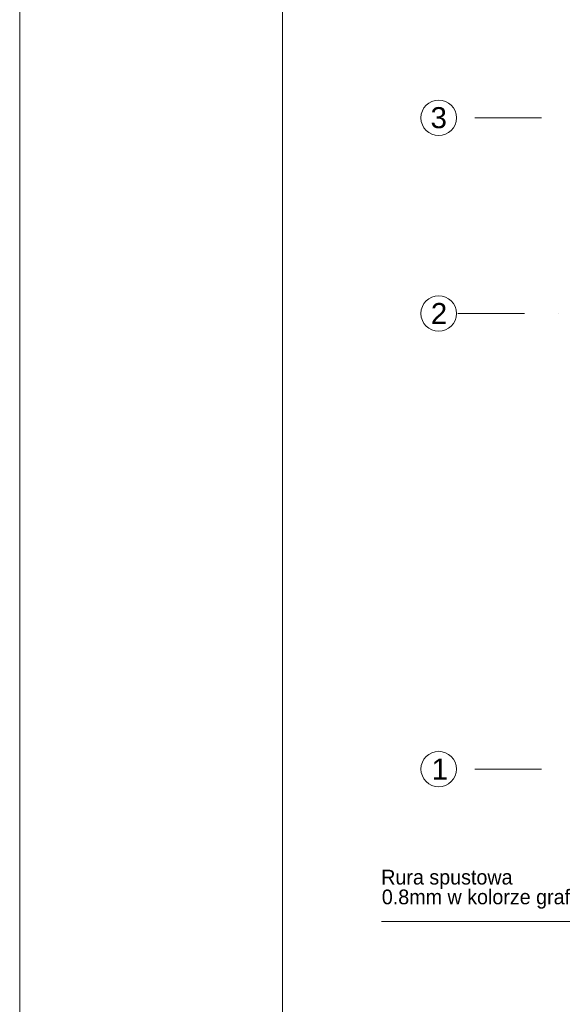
# Model space of a CAD drawing. Header units: metres. Extents: x 10441 to 19716, y -6570 to 1447.
# Tile 18 of 57: x 13876 to 14392, y -4465 to -3529. Entities that reach past the tile are written whole.
import ezdxf
from ezdxf.enums import TextEntityAlignment as Align

# ---------------------------------------------------------------- set-up
doc = ezdxf.new("R2010")
doc.units = ezdxf.units.M
doc.header["$MEASUREMENT"] = 0
doc.linetypes.add('CONTINOUS', pattern=[0])
doc.linetypes.add('DASHDOT', pattern=[25.4, 12.7, -6.35, 0, -6.35])
for name, color, linetype, lineweight in [('#elektryczne', 8, 'Continuous', 20), ('A_OPISY', 8, 'Continuous', 18), ('A_OSIE', 8, 'Continuous', 13), ('A_OZACZENIE DRZWI', 8, 'Continuous', 13), ('A_OZNACZENIA OKIEN', 8, 'Continuous', 13)]:
    doc.layers.add(name, color=color, linetype=linetype, lineweight=lineweight)
doc.styles.add('ARIAL', font='arial.ttf')
doc.styles.add('m1_romans', font='romans.shx', dxfattribs={"width": 0.8})
doc.styles.add('opisy okien', font='txt', dxfattribs={"height": 15})

# ---------------------------------------------------------------- blocks, each defined once
blk = doc.blocks.new('podkład')
at = {"layer": 'A_OPISY', "color": 8, "linetype": 'CONTINOUS', "ltscale": 0.1}
blk.add_lwpolyline([(10520.99, -2057.2), (10520.99, -2141.18), (10037.65, -2141.18)], dxfattribs=at)
at = {"layer": 'A_OSIE', "color": 8, "linetype": 'DASHDOT', "ltscale": 5}
for p, q in [((14256.99, -1377.2), (10108.73, -1377.2)), ((11698.79, -1563.2), (10108.73, -1563.2)), ((14256.99, -1996.2), (10108.73, -1996.2))]:
    blk.add_line(p, q, dxfattribs=at)
at = {"layer": 'A_OSIE', "color": 8, "linetype": 'Continuous', "ltscale": 5}
for centre in [(10091.88, -1377.2), (10091.88, -1563.2), (10091.88, -1996.2)]:
    blk.add_circle(centre, 16.85, dxfattribs=at)
at = {"layer": 'A_OPISY', "color": 8, "linetype": 'Continuous', "lineweight": 18, "style": 'opisy okien'}
for s, p in [('Rura spustowa ', (10037.25, -2105.96)), ('0.8mm w kolorze grafitowym', (10037.84, -2124.76))]:
    blk.add_text(s, height=14, dxfattribs=at).set_placement(p)
at = {"layer": 'A_OSIE', "color": 8, "linetype": 'Continuous', "lineweight": 18, "style": 'ARIAL'}
for s, p in [('3', (10084.16, -1387.06)), ('2', (10084.44, -1573.24)), ('1', (10085.16, -2006.24))]:
    blk.add_text(s, height=20, dxfattribs=at).set_placement(p)
at = {"layer": 'A_OZACZENIE DRZWI', "color": 8, "ltscale": 0.1, "style": 'm1_romans', "width": 0.8}
for rotation, p in [(98.48606, (12735.07, -773.13)), (359.99999, (12573.8, -1012.7)), (89.99999, (11565.29, -1150.14)), (89.99999, (11872.29, -1150.14)), (89.99999, (12230.03, -1245.64)), (89.99999, (12385.87, -1249.44)), (89.99999, (11565.29, -1370.89)), (89.99999, (11872.29, -1370.89)), (89.99999, (12230.03, -1370.89)), (89.99999, (12389.3, -1370.89)), (89.99999, (11748.79, -1556.15)), (89.99999, (11986.6, -1556.15)), (89.99999, (12389.3, -1556.15)), (359.99999, (12235.05, -1664.2)), (359.99999, (12235.05, -1880.2)), (89.99999, (11745.78, -2001.94))]:
    blk.add_attdef('SZEROKOSC', text='', height=10, rotation=rotation, dxfattribs=at).set_placement(p, align=Align.BOTTOM_CENTER)
for rotation, p in [(98.48606, (12738.56, -773.47)), (359.99999, (12572.95, -1016.09)), (89.99999, (11568.68, -1150.99)), (89.99999, (11875.68, -1150.99)), (89.99999, (12233.42, -1246.49)), (89.99999, (12389.27, -1250.29)), (89.99999, (11568.68, -1371.74)), (89.99999, (11875.68, -1371.74)), (89.99999, (12233.42, -1371.74)), (89.99999, (12392.69, -1371.74)), (89.99999, (11752.19, -1557)), (89.99999, (11990, -1557)), (89.99999, (12392.69, -1557)), (359.99999, (12234.2, -1667.59)), (359.99999, (12234.2, -1883.59)), (89.99999, (11749.18, -2002.79))]:
    blk.add_attdef('WYSOKOSC', text='', height=10, rotation=rotation, dxfattribs=at).set_placement(p, align=Align.TOP_CENTER)
at = {"layer": 'A_OZNACZENIA OKIEN', "color": 8, "ltscale": 0.1, "style": 'm1_romans', "width": 0.8}
for rotation, p in [(278.86761, (13373.71, -593.04)), (278.86761, (12983.87, -650.74)), (278.86761, (12445.73, -730.4)), (278.86761, (12224.15, -763.19)), (0.00001, (14017.48, -900.03)), (278.86761, (11021.54, -941.2)), (278.86761, (10640.69, -997.57)), (0.00001, (14017.48, -1574.7)), (89.99999, (10819.6, -2080.7)), (89.99999, (11204.6, -2080.7)), (89.99999, (11970.6, -2080.7)), (89.99999, (13175.8, -2080.7)), (89.99999, (13539.8, -2080.7))]:
    blk.add_attdef('SZEROKOSC', text='', height=10, rotation=rotation, dxfattribs=at).set_placement(p, align=Align.BOTTOM_CENTER)
for rotation, p in [(278.86761, (13403.28, -587.56)), (278.86761, (13013.44, -645.27)), (278.86761, (12475.3, -724.92)), (278.86761, (12253.72, -757.72)), (278.86761, (11051.11, -935.72)), (0.00001, (14011.09, -903.42)), (278.86761, (10670.26, -992.09)), (0.00001, (14011.09, -1578.09)), (89.99999, (10823, -2081.55)), (89.99999, (11208, -2081.55)), (89.99999, (11974, -2081.55)), (89.99999, (13179.19, -2081.55)), (89.99999, (13543.19, -2081.55))]:
    blk.add_attdef('WYSOKOSC', text='', height=10, rotation=rotation, dxfattribs=at).set_placement(p, align=Align.TOP_CENTER)

msp = doc.modelspace()

# ---------------------------------------------------------------- linework, layer by layer
at = {"layer": '#elektryczne', "color": 0, "linetype": 'Continuous', "lineweight": 18}
msp.add_lwpolyline([(13875.92, -6570.28), (13875.92, -2470.28), (19715.92, -2470.28), (19715.92, -6570.28)], close=True, dxfattribs=at)
msp.add_lwpolyline([(14125.92, -6570.28), (14125.92, -2470.28)], dxfattribs=at)

# ---------------------------------------------------------------- block references
at = {"layer": '#elektryczne', "color": 8, "linetype": 'Continuous', "lineweight": 18}
msp.add_blockref('podkład', (4182.37, -2244.78), dxfattribs=at)

doc.saveas('drawing.dxf')
